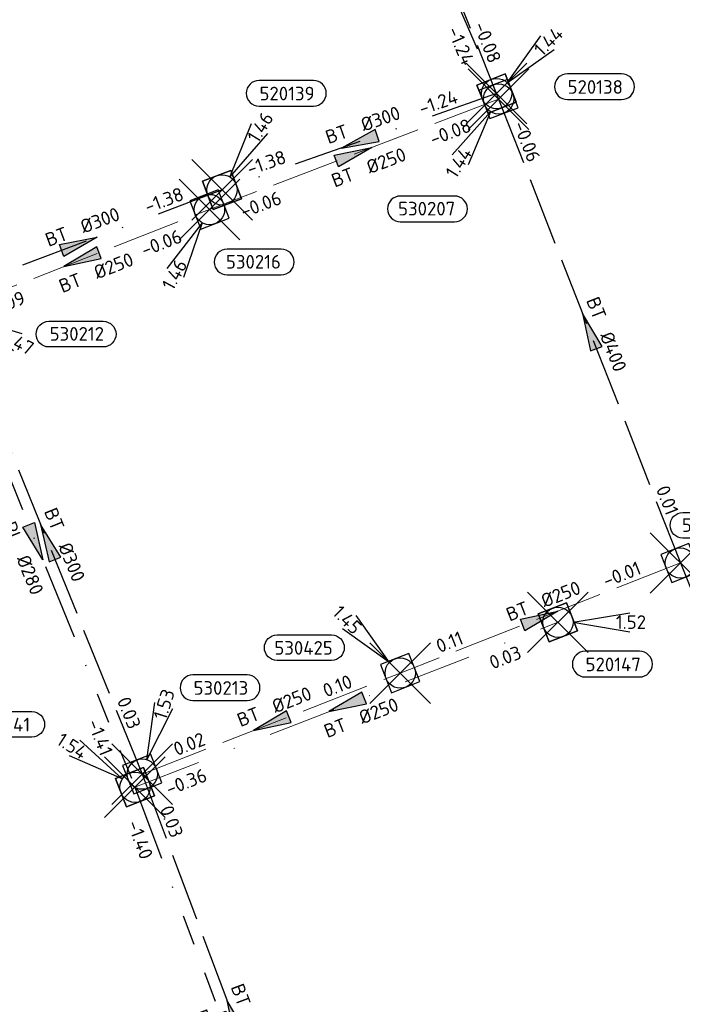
# Model space of a CAD drawing. Header units: metres. Extents: x 153343 to 157271, y 461673 to 467005.
# Tile 66 of 191: x 154616 to 154682, y 464575 to 464673. Entities that reach past the tile are written whole.
import ezdxf
from ezdxf.enums import TextEntityAlignment as Align

# ---------------------------------------------------------------- set-up
doc = ezdxf.new("R2010")
doc.units = ezdxf.units.M
doc.header["$LTSCALE"] = 0.75
doc.header["$PDMODE"] = 3
doc.header["$PDSIZE"] = 3
for name, pattern in [('RI-HWA_BETON', [11.4, 9, -2.4]), ('RI-RELINEN', [38, 10, -4, 0, -4, 4, -4, 4, -4, 0, -4]), ('RI-VWA_BETON', [19, 9, -5, 0, -5])]:
    doc.linetypes.add(name, pattern=pattern)
doc.layers.get('0').update_dxf_attribs({"lineweight": 25})
doc.layers.get('defpoints').update_dxf_attribs({"lineweight": 25})
for name, color, linetype in [('B-OI-RI-HWA_PUTNUMMER-S @ 0.75', 151, 'Continuous'), ('B-OI-RI-HWA_TRANSPORTLEIDING_BETON_300-G', 151, 'RI-HWA_BETON'), ('B-OI-RI-HWA_TRANSPORTLEIDING_BETON_400-G', 151, 'RI-HWA_BETON'), ('B-OI-RI-VWA_PUTNUMMER-S @ 0.75', 33, 'Continuous'), ('B-OI-RI-VWA_TRANSPORTLEIDING_B+RELINED_280-G', 33, 'RI-RELINEN'), ('B-OI-RI-VWA_TRANSPORTLEIDING_BETON_300-G', 33, 'RI-VWA_BETON')]:
    doc.layers.add(name, color=color, linetype=linetype)
for name, color, linetype, lineweight in [('B-OI-RI-HWA_RIOOLPUT_INSPECTIEPUT-S', 151, 'Continuous', 25), ('B-OI-RI-HWA_STROOMRICHTING-S @ 0.75', 151, 'Continuous', 25), ('B-OI-RI-HWA_TRANSPORTLEIDING_BETON_250-G', 151, 'RI-HWA_BETON', 18), ('B-OI-RI-VWA_RIOOLPUT_INSPECTIEPUT_BETON-S', 33, 'Continuous', 25), ('B-OI-RI-VWA_STROOMRICHTING-S @ 0.75', 33, 'Continuous', 25), ('B-OI-RI-VWA_TRANSPORTLEIDING_BETON_250-G', 33, 'RI-VWA_BETON', 18)]:
    doc.layers.add(name, color=color, linetype=linetype, lineweight=lineweight)
doc.layers.add('inspectieput', color=7, linetype='Continuous', plot=False)
doc.styles.add('NLCS-ISO', font='isocpeur.ttf')

# ---------------------------------------------------------------- blocks, each defined once
blk = doc.blocks.new('*U1505')
at = {"ltscale": 0.1}
blk.add_hatch(color=256, dxfattribs=at).paths.add_polyline_path([(-2.5, 0), (2.5, -0.83), (2.5, 0.83)])
at = {"ltscale": 0.1, "flags": 128}
blk.add_lwpolyline([(-2.5, 0), (2.5, -0.83), (2.5, 0.83)], close=True, dxfattribs=at)
at = {"ltscale": 0.1, "style": 'NLCS-ISO'}
for tag, p in [('MAT', (-1, 0.5)), ('BOBL', (-8.94, 0))]:
    blk.add_attdef(tag, text='', height=1.8, dxfattribs=at).set_placement(p, align=Align.BOTTOM_RIGHT)
for tag, p in [('DIA', (1, 0.5)), ('BOBR', (7.99, 0))]:
    blk.add_attdef(tag, text='', height=1.8, dxfattribs=at).set_placement(p, align=Align.BOTTOM_LEFT)
at = {"layer": 'defpoints', "ltscale": 0.1, "style": 'NLCS-ISO', "flags": 1}
blk.add_attdef('JVA', text='', height=1.8, dxfattribs=at).set_placement((0, -1), align=Align.TOP_CENTER)
blk = doc.blocks.new('*U1506')
at = {"ltscale": 0.1}
blk.add_hatch(color=256, dxfattribs=at).paths.add_polyline_path([(-2.5, 0), (2.5, -0.83), (2.5, 0.83)])
at = {"ltscale": 0.1, "flags": 128}
blk.add_lwpolyline([(-2.5, 0), (2.5, -0.83), (2.5, 0.83)], close=True, dxfattribs=at)
at = {"ltscale": 0.1, "style": 'NLCS-ISO'}
for tag, p in [('MAT', (-1, 0.5)), ('BOBL', (-24.98, 0))]:
    blk.add_attdef(tag, text='', height=1.8, dxfattribs=at).set_placement(p, align=Align.BOTTOM_RIGHT)
for tag, p in [('DIA', (1, 0.5)), ('BOBR', (24.03, -0.01))]:
    blk.add_attdef(tag, text='', height=1.8, dxfattribs=at).set_placement(p, align=Align.BOTTOM_LEFT)
at = {"layer": 'defpoints', "ltscale": 0.1, "style": 'NLCS-ISO', "flags": 1}
blk.add_attdef('JVA', text='', height=1.8, dxfattribs=at).set_placement((0, -1), align=Align.TOP_CENTER)
blk = doc.blocks.new('*U1501')
at = {"ltscale": 0.1}
blk.add_hatch(color=256, dxfattribs=at).paths.add_polyline_path([(-2.5, 0), (2.5, -0.83), (2.5, 0.83)])
at = {"ltscale": 0.1, "flags": 128}
blk.add_lwpolyline([(-2.5, 0), (2.5, -0.83), (2.5, 0.83)], close=True, dxfattribs=at)
at = {"ltscale": 0.1, "style": 'NLCS-ISO'}
for tag, p in [('BOBL', (-8.81, -3.24)), ('MAT', (-1, -3.74))]:
    blk.add_attdef(tag, text='', height=1.8, dxfattribs=at).set_placement(p, align=Align.BOTTOM_RIGHT)
for tag, p in [('BOBR', (7.87, -3.24)), ('DIA', (1, -3.74))]:
    blk.add_attdef(tag, text='', height=1.8, dxfattribs=at).set_placement(p, align=Align.BOTTOM_LEFT)
at = {"layer": 'defpoints', "ltscale": 0.1, "style": 'NLCS-ISO', "flags": 1}
blk.add_attdef('JVA', text='', height=1.8, dxfattribs=at).set_placement((0, -1), align=Align.TOP_CENTER)
blk = doc.blocks.new('*U1502')
at = {"ltscale": 0.1}
blk.add_hatch(color=256, dxfattribs=at).paths.add_polyline_path([(-2.5, 0), (2.5, -0.83), (2.5, 0.83)])
at = {"ltscale": 0.1, "flags": 128}
blk.add_lwpolyline([(-2.5, 0), (2.5, -0.83), (2.5, 0.83)], close=True, dxfattribs=at)
at = {"ltscale": 0.1, "style": 'NLCS-ISO'}
for tag, p in [('MAT', (-1, 0.5)), ('BOBL', (-23.72, 0))]:
    blk.add_attdef(tag, text='', height=1.8, dxfattribs=at).set_placement(p, align=Align.BOTTOM_RIGHT)
for tag, p in [('DIA', (1, 0.5)), ('BOBR', (22.78, -0.01))]:
    blk.add_attdef(tag, text='', height=1.8, dxfattribs=at).set_placement(p, align=Align.BOTTOM_LEFT)
at = {"layer": 'defpoints', "ltscale": 0.1, "style": 'NLCS-ISO', "flags": 1}
blk.add_attdef('JVA', text='', height=1.8, dxfattribs=at).set_placement((0, -1), align=Align.TOP_CENTER)
blk = doc.blocks.new('*U1478')
at = {"ltscale": 0.1}
blk.add_hatch(color=256, dxfattribs=at).paths.add_polyline_path([(2.5, 0), (-2.5, -0.83), (-2.5, 0.83)])
at = {"ltscale": 0.1, "flags": 128}
blk.add_lwpolyline([(2.5, 0), (-2.5, -0.83), (-2.5, 0.83)], close=True, dxfattribs=at)
at = {"ltscale": 0.1, "style": 'NLCS-ISO'}
for tag, p in [('MAT', (-1, 0.5)), ('BOBL', (-10.51, 0))]:
    blk.add_attdef(tag, text='', height=1.8, dxfattribs=at).set_placement(p, align=Align.BOTTOM_RIGHT)
for tag, p in [('DIA', (1, 0.5)), ('BOBR', (9.56, 0))]:
    blk.add_attdef(tag, text='', height=1.8, dxfattribs=at).set_placement(p, align=Align.BOTTOM_LEFT)
at = {"layer": 'defpoints', "ltscale": 0.1, "style": 'NLCS-ISO', "flags": 1}
blk.add_attdef('JVA', text='', height=1.8, dxfattribs=at).set_placement((0, -1), align=Align.TOP_CENTER)
blk = doc.blocks.new('*U1496')
at = {"ltscale": 0.1}
blk.add_hatch(color=256, dxfattribs=at).paths.add_polyline_path([(2.5, 0), (-2.5, -0.83), (-2.5, 0.83)])
at = {"ltscale": 0.1, "flags": 128}
blk.add_lwpolyline([(2.5, 0), (-2.5, -0.83), (-2.5, 0.83)], close=True, dxfattribs=at)
at = {"ltscale": 0.1, "style": 'NLCS-ISO'}
for tag, p in [('BOBL', (-11.07, -3.24)), ('MAT', (-1, -3.74))]:
    blk.add_attdef(tag, text='', height=1.8, dxfattribs=at).set_placement(p, align=Align.BOTTOM_RIGHT)
for tag, p in [('BOBR', (10.13, -3.24)), ('DIA', (1, -3.74))]:
    blk.add_attdef(tag, text='', height=1.8, dxfattribs=at).set_placement(p, align=Align.BOTTOM_LEFT)
at = {"layer": 'defpoints', "ltscale": 0.1, "style": 'NLCS-ISO', "flags": 1}
blk.add_attdef('JVA', text='', height=1.8, dxfattribs=at).set_placement((0, -1), align=Align.TOP_CENTER)
blk = doc.blocks.new('*U1497')
at = {"ltscale": 0.1}
blk.add_hatch(color=256, dxfattribs=at).paths.add_polyline_path([(-2.5, 0), (2.5, -0.83), (2.5, 0.83)])
at = {"ltscale": 0.1, "flags": 128}
blk.add_lwpolyline([(-2.5, 0), (2.5, -0.83), (2.5, 0.83)], close=True, dxfattribs=at)
at = {"ltscale": 0.1, "style": 'NLCS-ISO'}
for tag, p in [('MAT', (-1, 0.5)), ('BOBL', (-23.53, 0))]:
    blk.add_attdef(tag, text='', height=1.8, dxfattribs=at).set_placement(p, align=Align.BOTTOM_RIGHT)
for tag, p in [('DIA', (1, 0.5)), ('BOBR', (22.58, -0.01))]:
    blk.add_attdef(tag, text='', height=1.8, dxfattribs=at).set_placement(p, align=Align.BOTTOM_LEFT)
at = {"layer": 'defpoints', "ltscale": 0.1, "style": 'NLCS-ISO', "flags": 1}
blk.add_attdef('JVA', text='', height=1.8, dxfattribs=at).set_placement((0, -1), align=Align.TOP_CENTER)
blk = doc.blocks.new('*U1495')
at = {"ltscale": 0.1}
blk.add_hatch(color=256, dxfattribs=at).paths.add_polyline_path([(-2.5, 0), (2.5, -0.83), (2.5, 0.83)])
at = {"ltscale": 0.1, "flags": 128}
blk.add_lwpolyline([(-2.5, 0), (2.5, -0.83), (2.5, 0.83)], close=True, dxfattribs=at)
at = {"ltscale": 0.1, "style": 'NLCS-ISO'}
for tag, p in [('MAT', (-1, 0.5)), ('BOBL', (-28.69, 0))]:
    blk.add_attdef(tag, text='', height=1.8, dxfattribs=at).set_placement(p, align=Align.BOTTOM_RIGHT)
for tag, p in [('DIA', (1, 0.5)), ('BOBR', (27.74, -0.01))]:
    blk.add_attdef(tag, text='', height=1.8, dxfattribs=at).set_placement(p, align=Align.BOTTOM_LEFT)
at = {"layer": 'defpoints', "ltscale": 0.1, "style": 'NLCS-ISO', "flags": 1}
blk.add_attdef('JVA', text='', height=1.8, dxfattribs=at).set_placement((0, -1), align=Align.TOP_CENTER)
blk = doc.blocks.new('*U1280')
at = {"ltscale": 0.1}
blk.add_hatch(color=256, dxfattribs=at).paths.add_polyline_path([(-2.5, 0), (2.5, -0.83), (2.5, 0.83)])
at = {"ltscale": 0.1, "flags": 128}
blk.add_lwpolyline([(-2.5, 0), (2.5, -0.83), (2.5, 0.83)], close=True, dxfattribs=at)
at = {"ltscale": 0.1, "style": 'NLCS-ISO'}
for tag, p in [('BOBL', (-20.6, -3.24)), ('MAT', (-1, -3.74))]:
    blk.add_attdef(tag, text='', height=1.8, dxfattribs=at).set_placement(p, align=Align.BOTTOM_RIGHT)
for tag, p in [('BOBR', (19.65, -3.23)), ('DIA', (1, -3.74))]:
    blk.add_attdef(tag, text='', height=1.8, dxfattribs=at).set_placement(p, align=Align.BOTTOM_LEFT)
at = {"layer": 'defpoints', "ltscale": 0.1, "style": 'NLCS-ISO', "flags": 1}
blk.add_attdef('JVA', text='', height=1.8, dxfattribs=at).set_placement((0, -1), align=Align.TOP_CENTER)
blk = doc.blocks.new('*U1281')
at = {"ltscale": 0.1}
blk.add_hatch(color=256, dxfattribs=at).paths.add_polyline_path([(2.5, 0), (-2.5, -0.83), (-2.5, 0.83)])
at = {"ltscale": 0.1, "flags": 128}
blk.add_lwpolyline([(2.5, 0), (-2.5, -0.83), (-2.5, 0.83)], close=True, dxfattribs=at)
at = {"ltscale": 0.1, "style": 'NLCS-ISO'}
for tag, p in [('BOBL', (-25.01, -3.24)), ('MAT', (-1, -3.74))]:
    blk.add_attdef(tag, text='', height=1.8, dxfattribs=at).set_placement(p, align=Align.BOTTOM_RIGHT)
for tag, p in [('BOBR', (24.06, -3.23)), ('DIA', (1, -3.74))]:
    blk.add_attdef(tag, text='', height=1.8, dxfattribs=at).set_placement(p, align=Align.BOTTOM_LEFT)
at = {"layer": 'defpoints', "ltscale": 0.1, "style": 'NLCS-ISO', "flags": 1}
blk.add_attdef('JVA', text='', height=1.8, dxfattribs=at).set_placement((0, -1), align=Align.TOP_CENTER)
blk = doc.blocks.new('*U1272')
at = {"ltscale": 0.1}
blk.add_hatch(color=256, dxfattribs=at).paths.add_polyline_path([(2.5, 0), (-2.5, -0.83), (-2.5, 0.83)])
at = {"ltscale": 0.1, "flags": 128}
blk.add_lwpolyline([(2.5, 0), (-2.5, -0.83), (-2.5, 0.83)], close=True, dxfattribs=at)
at = {"ltscale": 0.1, "style": 'NLCS-ISO'}
for tag, p in [('BOBL', (-25.5, -3.24)), ('MAT', (-1, -3.74))]:
    blk.add_attdef(tag, text='', height=1.8, dxfattribs=at).set_placement(p, align=Align.BOTTOM_RIGHT)
for tag, p in [('BOBR', (24.55, -3.23)), ('DIA', (1, -3.74))]:
    blk.add_attdef(tag, text='', height=1.8, dxfattribs=at).set_placement(p, align=Align.BOTTOM_LEFT)
at = {"layer": 'defpoints', "ltscale": 0.1, "style": 'NLCS-ISO', "flags": 1}
blk.add_attdef('JVA', text='', height=1.8, dxfattribs=at).set_placement((0, -1), align=Align.TOP_CENTER)
blk = doc.blocks.new('*U1273')
at = {"ltscale": 0.1}
blk.add_hatch(color=256, dxfattribs=at).paths.add_polyline_path([(2.5, 0), (-2.5, -0.83), (-2.5, 0.83)])
at = {"ltscale": 0.1, "flags": 128}
blk.add_lwpolyline([(2.5, 0), (-2.5, -0.83), (-2.5, 0.83)], close=True, dxfattribs=at)
at = {"ltscale": 0.1, "style": 'NLCS-ISO'}
for tag, p in [('MAT', (-1, 0.5)), ('BOBL', (-10.78, 0))]:
    blk.add_attdef(tag, text='', height=1.8, dxfattribs=at).set_placement(p, align=Align.BOTTOM_RIGHT)
for tag, p in [('DIA', (1, 0.5)), ('BOBR', (9.83, 0))]:
    blk.add_attdef(tag, text='', height=1.8, dxfattribs=at).set_placement(p, align=Align.BOTTOM_LEFT)
at = {"layer": 'defpoints', "ltscale": 0.1, "style": 'NLCS-ISO', "flags": 1}
blk.add_attdef('JVA', text='', height=1.8, dxfattribs=at).set_placement((0, -1), align=Align.TOP_CENTER)
blk = doc.blocks.new('*U1249')
at = {"ltscale": 0.1}
blk.add_hatch(color=256, dxfattribs=at).paths.add_polyline_path([(-2.5, 0), (2.5, -0.83), (2.5, 0.83)])
at = {"ltscale": 0.1, "flags": 128}
blk.add_lwpolyline([(-2.5, 0), (2.5, -0.83), (2.5, 0.83)], close=True, dxfattribs=at)
at = {"ltscale": 0.1, "style": 'NLCS-ISO'}
for tag, p in [('MAT', (-1, 0.5)), ('BOBL', (-9.85, 0))]:
    blk.add_attdef(tag, text='', height=1.8, dxfattribs=at).set_placement(p, align=Align.BOTTOM_RIGHT)
for tag, p in [('DIA', (1, 0.5)), ('BOBR', (8.91, 0))]:
    blk.add_attdef(tag, text='', height=1.8, dxfattribs=at).set_placement(p, align=Align.BOTTOM_LEFT)
at = {"layer": 'defpoints', "ltscale": 0.1, "style": 'NLCS-ISO', "flags": 1}
blk.add_attdef('JVA', text='', height=1.8, dxfattribs=at).set_placement((0, -1), align=Align.TOP_CENTER)
blk = doc.blocks.new('*U1250')
at = {"ltscale": 0.1}
blk.add_hatch(color=256, dxfattribs=at).paths.add_polyline_path([(2.5, 0), (-2.5, -0.83), (-2.5, 0.83)])
at = {"ltscale": 0.1, "flags": 128}
blk.add_lwpolyline([(2.5, 0), (-2.5, -0.83), (-2.5, 0.83)], close=True, dxfattribs=at)
at = {"ltscale": 0.1, "style": 'NLCS-ISO'}
for tag, p in [('BOBL', (-17.5, -3.24)), ('MAT', (-1, -3.74))]:
    blk.add_attdef(tag, text='', height=1.8, dxfattribs=at).set_placement(p, align=Align.BOTTOM_RIGHT)
for tag, p in [('BOBR', (16.56, -3.24)), ('DIA', (1, -3.74))]:
    blk.add_attdef(tag, text='', height=1.8, dxfattribs=at).set_placement(p, align=Align.BOTTOM_LEFT)
at = {"layer": 'defpoints', "ltscale": 0.1, "style": 'NLCS-ISO', "flags": 1}
blk.add_attdef('JVA', text='', height=1.8, dxfattribs=at).set_placement((0, -1), align=Align.TOP_CENTER)
blk = doc.blocks.new('B-SRI-PUT_HWA-SO')
at = {"lineweight": -3, "flags": 128}
blk.add_lwpolyline([(-2, -2), (2, -2), (2, 2), (-2, 2)], close=True, dxfattribs=at)
at = {"lineweight": -3}
blk.add_circle((0, 0), 2, dxfattribs=at)
blk = doc.blocks.new('*U808')
for q in [(1.67, 9.44), (4.05, 8.68)]:
    blk.add_line((0.6, 1.91), q)
blk.add_lwpolyline([(13.84, 13.09), (6.68, 13.09, 1), (6.68, 9.71), (13.84, 9.71, 1)], format="xyb", close=True)
at = {"ltscale": 0.1, "style": 'NLCS-ISO'}
blk.add_attdef('PUTHGT', text='', height=1.8, rotation=72.4894, dxfattribs=at).set_placement((2.27, 7.3), align=Align.MIDDLE_LEFT)
blk.add_attdef('PUTNR', text='', height=1.8, dxfattribs=at).set_placement((10.37, 11.37), align=Align.MIDDLE_CENTER)
blk = doc.blocks.new('*U827')
for q in [(-5.83, 7.6), (-7.6, 5.83)]:
    blk.add_line((-1.41, 1.41), q)
blk.add_lwpolyline([(-16.23, 5.04), (-9.07, 5.04, -1), (-9.07, 1.66), (-16.23, 1.66, -1)], format="xyb", close=True)
at = {"ltscale": 0.1, "style": 'NLCS-ISO'}
blk.add_attdef('PUTHGT', text='', height=1.8, rotation=315, dxfattribs=at).set_placement((-8.44, 8.48), align=Align.MIDDLE_LEFT)
blk.add_attdef('PUTNR', text='', height=1.8, dxfattribs=at).set_placement((-12.75, 3.32), align=Align.MIDDLE_CENTER)
blk = doc.blocks.new('*U829')
for q in [(-5.62, -7.76), (-3.42, -8.95)]:
    blk.add_line((-0.95, -1.76), q)
blk.add_lwpolyline([(2.32, -8.62), (9.47, -8.62, 1), (9.47, -5.23), (2.32, -5.23, 1)], format="xyb", close=True)
at = {"ltscale": 0.1, "style": 'NLCS-ISO'}
blk.add_attdef('PUTHGT', text='', height=1.8, rotation=61.5813, dxfattribs=at).set_placement((-5.67, -10.54), align=Align.MIDDLE_LEFT)
blk.add_attdef('PUTNR', text='', height=1.8, dxfattribs=at).set_placement((5.79, -5.09), align=Align.MIDDLE_CENTER)
blk = doc.blocks.new('*U830')
for q in [(6.61, -6.93), (8.18, -4.99)]:
    blk.add_line((1.56, -1.26), q)
blk.add_lwpolyline([(7.5, 3.28), (0.34, 3.28, -1), (0.34, 6.66), (7.5, 6.66, -1)], format="xyb", close=True)
at = {"ltscale": 0.1, "style": 'NLCS-ISO'}
blk.add_attdef('PUTNR', text='', height=1.8, dxfattribs=at).set_placement((4.02, 6.8), align=Align.MIDDLE_CENTER)
blk.add_attdef('PUTHGT', text='', height=1.8, rotation=321.133, dxfattribs=at).set_placement((5.94, -4.82), align=Align.MIDDLE_LEFT)
blk = doc.blocks.new('*U823')
for q in [(-6.14, -7.36), (-4.02, -8.7)]:
    blk.add_line((-1.07, -1.69), q)
blk.add_lwpolyline([(-12.96, -16.18), (-5.81, -16.18, 1), (-5.81, -12.8), (-12.96, -12.8, 1)], format="xyb", close=True)
at = {"ltscale": 0.1, "style": 'NLCS-ISO'}
blk.add_attdef('PUTHGT', text='', height=1.8, rotation=57.6729, dxfattribs=at).set_placement((-6.38, -10.13), align=Align.MIDDLE_LEFT)
blk.add_attdef('PUTNR', text='', height=1.8, dxfattribs=at).set_placement((-9.49, -12.66), align=Align.MIDDLE_CENTER)
blk = doc.blocks.new('*U761')
for q in [(7.94, -5.37), (9.06, -3.13)]:
    blk.add_line((1.79, -0.89), q)
blk.add_lwpolyline([(19.78, -4.89), (12.62, -4.89, -1), (12.62, -1.51), (19.78, -1.51, -1)], format="xyb", close=True)
at = {"ltscale": 0.1, "style": 'NLCS-ISO'}
blk.add_attdef('PUTNR', text='', height=1.8, dxfattribs=at).set_placement((16.3, -1.37), align=Align.MIDDLE_CENTER)
blk.add_attdef('PUTHGT', text='', height=1.8, rotation=333.4316, dxfattribs=at).set_placement((6.83, -3.45), align=Align.MIDDLE_LEFT)
blk = doc.blocks.new('*U705')
for q in [(9.5, 1.25), (9.5, -1.25)]:
    blk.add_line((2, 0), q)
blk.add_lwpolyline([(10.76, -3.82), (3.6, -3.82, 1), (3.6, -7.21), (10.76, -7.21, 1)], format="xyb", close=True)
at = {"ltscale": 0.1, "style": 'NLCS-ISO'}
blk.add_attdef('PUTHGT', text='', height=1.8, rotation=360, dxfattribs=at).set_placement((7.65, 0.03), align=Align.MIDDLE_LEFT)
blk.add_attdef('PUTNR', text='', height=1.8, dxfattribs=at).set_placement((7.29, -5.55), align=Align.MIDDLE_CENTER)
blk = doc.blocks.new('*U700')
for q in [(-7.28, 6.22), (-8.65, 4.13)]:
    blk.add_line((-1.68, 1.09), q)
blk.add_lwpolyline([(-20.77, 9.98), (-13.61, 9.98, -1), (-13.61, 6.6), (-20.77, 6.6, -1)], format="xyb", close=True)
at = {"ltscale": 0.1, "style": 'NLCS-ISO'}
blk.add_attdef('PUTNR', text='', height=1.8, dxfattribs=at).set_placement((-17.29, 8.26), align=Align.MIDDLE_CENTER)
blk.add_attdef('PUTHGT', text='', height=1.8, rotation=326.9814, dxfattribs=at).set_placement((-10.02, 6.54), align=Align.MIDDLE_LEFT)
blk = doc.blocks.new('*U701')
for q in [(3.91, 8.75), (6.04, 7.44)]:
    blk.add_line((1.05, 1.7), q)
blk.add_lwpolyline([(12.06, 14.44), (4.9, 14.44, 1), (4.9, 11.05), (12.06, 11.05, 1)], format="xyb", close=True)
at = {"ltscale": 0.1, "style": 'NLCS-ISO'}
blk.add_attdef('PUTHGT', text='', height=1.8, rotation=58.4095, dxfattribs=at).set_placement((3.98, 6.53), align=Align.MIDDLE_LEFT)
blk.add_attdef('PUTNR', text='', height=1.8, dxfattribs=at).set_placement((8.58, 12.71), align=Align.MIDDLE_CENTER)
blk = doc.blocks.new('*U702')
for q in [(5.83, 7.6), (7.6, 5.83)]:
    blk.add_line((1.41, 1.41), q)
blk.add_lwpolyline([(16.5, 2.6), (9.34, 2.6, 1), (9.34, -0.79), (16.5, -0.79, 1)], format="xyb", close=True)
at = {"ltscale": 0.1, "style": 'NLCS-ISO'}
blk.add_attdef('PUTHGT', text='', height=1.8, rotation=45, dxfattribs=at).set_placement((5.39, 5.43), align=Align.MIDDLE_LEFT)
blk.add_attdef('PUTNR', text='', height=1.8, dxfattribs=at).set_placement((13.02, 0.87), align=Align.MIDDLE_CENTER)
blk = doc.blocks.new('B-SRI-PUT_VWA-SO')
at = {"flags": 128}
blk.add_lwpolyline([(-2, 2), (2, 2), (2, -2), (-2, -2)], close=True, dxfattribs=at)
at = {"lineweight": -3, "flags": 128}
blk.add_lwpolyline([(2, -2), (2, 2), (-2, 2), (-2, -2)], close=True, dxfattribs=at)
at = {"lineweight": -3}
blk.add_circle((0, 0), 2, dxfattribs=at)

msp = doc.modelspace()

# ---------------------------------------------------------------- linework, layer by layer
at = {"layer": 'B-OI-RI-HWA_TRANSPORTLEIDING_BETON_250-G', "transparency": 33554610}
for p, q in [((154663.55, 464664.94), (154634.95, 464654.01)), ((154609.6, 464644.08), (154634.95, 464654.01)), ((154681.53, 464619.04), (154653.82, 464608.15)), ((154628.3, 464598.15), (154653.82, 464608.15))]:
    msp.add_line(p, q, dxfattribs=at)
at = {"layer": 'B-OI-RI-HWA_TRANSPORTLEIDING_BETON_300-G', "transparency": 33554610}
for p, q in [((154609.6, 464644.08), (154628.3, 464598.15)), ((154628.3, 464598.15), (154646.37, 464549.95))]:
    msp.add_line(p, q, dxfattribs=at)
at = {"layer": 'B-OI-RI-HWA_TRANSPORTLEIDING_BETON_400-G', "transparency": 33554610}
for p, q in [((154642.35, 464717.89), (154663.55, 464664.94)), ((154663.55, 464664.94), (154681.53, 464619.04)), ((154681.53, 464619.04), (154700.45, 464571.82))]:
    msp.add_line(p, q, dxfattribs=at)
at = {"layer": 'B-OI-RI-VWA_TRANSPORTLEIDING_B+RELINED_280-G', "transparency": 33554610}
for p, q in [((154607.96, 464645.29), (154627.58, 464596.86)), ((154627.58, 464596.86), (154645.7, 464548.63))]:
    msp.add_line(p, q, dxfattribs=at)
at = {"layer": 'B-OI-RI-VWA_TRANSPORTLEIDING_BETON_250-G', "transparency": 33554610}
msp.add_line((154627.58, 464596.86), (154669.42, 464613.17), dxfattribs=at)
at = {"layer": 'B-OI-RI-VWA_TRANSPORTLEIDING_BETON_300-G', "transparency": 33554610}
for p, q in [((154647.36, 464702.43), (154663.35, 464665.48)), ((154663.35, 464665.48), (154636.19, 464655.95)), ((154636.19, 464655.95), (154607.96, 464645.29))]:
    msp.add_line(p, q, dxfattribs=at)
at = {"layer": 'inspectieput', "color": 0, "transparency": 33554610}
for p in [(154663.35, 464665.48), (154663.55, 464664.94), (154636.19, 464655.95), (154634.95, 464654.01), (154681.53, 464619.04), (154669.42, 464613.17), (154653.82, 464608.15), (154628.3, 464598.15), (154627.58, 464596.86)]:
    msp.add_point(p, dxfattribs=at)

# ---------------------------------------------------------------- block references
at = {"layer": 'B-OI-RI-HWA_PUTNUMMER-S @ 0.75', "color": 0, "transparency": 33554610}
ref = msp.add_blockref('*U823', (154663.55, 464664.94), dxfattribs=dict(at, xscale=0.75, yscale=0.75, zscale=0.75))
ref.add_attrib('PUTNR', '530207', dxfattribs={"layer": '0', "ltscale": 0.1, "height": 1.35, "style": 'NLCS-ISO'}).set_placement((154656.434, 464654.095), align=Align.MIDDLE_CENTER)
ref.add_attrib('PUTHGT', '1.44', dxfattribs={"layer": '0', "ltscale": 0.1, "height": 1.35, "rotation": 57.67289, "style": 'NLCS-ISO'}).set_placement((154658.768, 464657.344), align=Align.MIDDLE_LEFT)
ref = msp.add_blockref('*U829', (154634.95, 464654.01), dxfattribs=dict(at, xscale=0.75, yscale=0.75, zscale=0.75))
ref.add_attrib('PUTNR', '530216', dxfattribs={"layer": '0', "ltscale": 0.1, "height": 1.35, "style": 'NLCS-ISO'}).set_placement((154639.295, 464648.839), align=Align.MIDDLE_CENTER)
ref.add_attrib('PUTHGT', '1.46', dxfattribs={"layer": '0', "ltscale": 0.1, "height": 1.35, "rotation": 61.58131, "style": 'NLCS-ISO'}).set_placement((154630.761, 464646.224), align=Align.MIDDLE_LEFT)
ref = msp.add_blockref('*U761', (154609.6, 464644.08), dxfattribs=dict(at, xscale=0.75, yscale=0.75, zscale=0.75))
ref.add_attrib('PUTNR', '530212', dxfattribs={"layer": '0', "ltscale": 0.1, "height": 1.35, "style": 'NLCS-ISO'}).set_placement((154621.828, 464641.706), align=Align.MIDDLE_CENTER)
ref.add_attrib('PUTHGT', '1.47', dxfattribs={"layer": '0', "ltscale": 0.1, "height": 1.35, "rotation": 333.43162, "style": 'NLCS-ISO'}).set_placement((154614.721, 464641.496), align=Align.MIDDLE_LEFT)
ref = msp.add_blockref('*U830', (154681.53, 464619.04), dxfattribs=dict(at, xscale=0.75, yscale=0.75, zscale=0.75))
ref.add_attrib('PUTNR', '530208', dxfattribs={"layer": '0', "ltscale": 0.1, "height": 1.35, "style": 'NLCS-ISO'}).set_placement((154684.548, 464622.793), align=Align.MIDDLE_CENTER)
ref.add_attrib('PUTHGT', '1.44', dxfattribs={"layer": '0', "ltscale": 0.1, "height": 1.35, "rotation": 321.13297, "style": 'NLCS-ISO'}).set_placement((154685.983, 464615.424), align=Align.MIDDLE_LEFT)
at = {"layer": 'B-OI-RI-HWA_PUTNUMMER-S @ 0.75', "color": 0, "transparency": 33554610, "xscale": 0.75, "yscale": 0.75, "zscale": 0.75}
for name, p, values in [('*U827', (154653.82, 464608.15), {'PUTNR': '530425', 'PUTHGT': '1.45'}), ('*U808', (154628.3, 464598.15), {'PUTNR': '530213', 'PUTHGT': '1.53'})]:
    msp.add_blockref(name, p, dxfattribs=at).add_auto_attribs(values)
at = {"layer": 'B-OI-RI-HWA_RIOOLPUT_INSPECTIEPUT-S', "transparency": 33554610}
for p, xscale, yscale, zscale, rotation in [((154663.55, 464664.94), 0.7500000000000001, 0.7500000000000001, 0.7500000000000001, 200.9152479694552), ((154634.95, 464654.01), 0.7499999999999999, 0.7499999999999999, 0.7499999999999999, 201.3910722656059), ((154681.53, 464619.04), 0.7500000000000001, 0.7500000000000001, 0.7500000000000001, 201.454772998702), ((154653.82, 464608.15), 0.7500000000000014, 0.7500000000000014, 0.7500000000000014, 201.3977060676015), ((154628.3, 464598.15), 0.7499999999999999, 0.7499999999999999, 0.7499999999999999, 21.39770606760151)]:
    msp.add_blockref('B-SRI-PUT_HWA-SO', p, dxfattribs=dict(at, xscale=xscale, yscale=yscale, zscale=zscale, rotation=rotation))
at = {"layer": 'B-OI-RI-HWA_STROOMRICHTING-S @ 0.75', "color": 0, "transparency": 33554610, "xscale": 0.75, "yscale": 0.75, "zscale": 0.75}
for name, p, rotation, values in [('*U1495', (154652.95, 464691.415), 291.8200634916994, {'MAT': 'BT', 'DIA': '%%c400', 'BOBL': '-0.09', 'BOBR': '-0.08'}), ('*U1496', (154649.25, 464659.475), 20.91524796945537, {'MAT': 'BT', 'DIA': '%%c250', 'BOBL': '-0.06', 'BOBR': '-0.08'}), ('*U1497', (154672.54, 464641.99), 291.3913284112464, {'MAT': 'BT', 'DIA': '%%c400', 'BOBL': '-0.06', 'BOBR': '0.01'}), ('*U1501', (154622.275, 464649.045), 21.39107226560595, {'MAT': 'BT', 'DIA': '%%c250', 'BOBL': '-0.09', 'BOBR': '-0.06'}), ('*U1502', (154618.95, 464621.115), 292.1532683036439, {'MAT': 'BT', 'DIA': '%%c300', 'BOBL': '-0.05', 'BOBR': '0.03'}), ('*U1478', (154667.675, 464613.595), 21.45477299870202, {'MAT': 'BT', 'DIA': '%%c250', 'BOBL': '0.11', 'BOBR': '-0.01'}), ('*U1505', (154641.06, 464603.15), 21.39770606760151, {'MAT': 'BT', 'DIA': '%%c250', 'BOBL': '0.02', 'BOBR': '0.10'}), ('*U1506', (154637.335, 464574.05), 290.5508342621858, {'MAT': 'BT', 'DIA': '%%c300', 'BOBL': '0.03', 'BOBR': '0.04'})]:
    msp.add_blockref(name, p, dxfattribs=dict(at, rotation=rotation)).add_auto_attribs(values)
at = {"layer": 'B-OI-RI-VWA_PUTNUMMER-S @ 0.75', "color": 0, "transparency": 33554610, "xscale": 0.75, "yscale": 0.75, "zscale": 0.75}
for name, p, values in [('*U702', (154663.35, 464665.48), {'PUTNR': '520138', 'PUTHGT': '1.44'}), ('*U701', (154636.19, 464655.95), {'PUTNR': '520139', 'PUTHGT': '1.46'}), ('*U705', (154669.42, 464613.17), {'PUTNR': '520147', 'PUTHGT': '1.52'}), ('*U700', (154627.58, 464596.86), {'PUTNR': '520141', 'PUTHGT': '1.54'})]:
    msp.add_blockref(name, p, dxfattribs=at).add_auto_attribs(values)
at = {"layer": 'B-OI-RI-VWA_RIOOLPUT_INSPECTIEPUT_BETON-S', "transparency": 33554610}
for p, xscale, yscale, zscale, rotation in [((154663.35, 464665.48), 0.75, 0.75, 0.75, 111.8200634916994), ((154636.19, 464655.95), 0.7500000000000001, 0.7500000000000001, 0.7500000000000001, 200.6871616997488), ((154669.42, 464613.17), 0.7500000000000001, 0.7500000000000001, 0.7500000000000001, 201.2967495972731), ((154627.58, 464596.86), 0.75, 0.75, 0.75, 21.29674959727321)]:
    msp.add_blockref('B-SRI-PUT_VWA-SO', p, dxfattribs=dict(at, xscale=xscale, yscale=yscale, zscale=zscale, rotation=rotation))
at = {"layer": 'B-OI-RI-VWA_STROOMRICHTING-S @ 0.75', "color": 0, "transparency": 33554610, "xscale": 0.75, "yscale": 0.75, "zscale": 0.75}
for name, p, rotation, values in [('*U1250', (154655.355, 464683.955), 293.4004011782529, {'MAT': 'BT', 'DIA': '%%c300', 'BOBL': '-1.13', 'BOBR': '-1.24'}), ('*U1249', (154649.77, 464660.715), 19.33513806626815, {'MAT': 'BT', 'DIA': '%%c300', 'BOBL': '-1.38', 'BOBR': '-1.24'}), ('*U1273', (154622.075, 464650.62), 20.68716169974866, {'MAT': 'BT', 'DIA': '%%c300', 'BOBL': '-1.29', 'BOBR': '-1.38'}), ('*U1272', (154617.77, 464621.075), 292.0538928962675, {'MAT': 'RL', 'DIA': '%%c280', 'BOBL': '-1.31', 'BOBR': '-1.41'}), ('*U1280', (154648.5, 464605.015), 21.29674959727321, {'MAT': 'BT', 'DIA': '%%c250', 'BOBL': '-0.36', 'BOBR': '0.03'}), ('*U1281', (154636.64, 464572.745), 290.5911880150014, {'MAT': 'RL', 'DIA': '%%c280', 'BOBL': '-1.40', 'BOBR': '-1.44'})]:
    msp.add_blockref(name, p, dxfattribs=dict(at, rotation=rotation)).add_auto_attribs(values)

doc.saveas('drawing.dxf')
